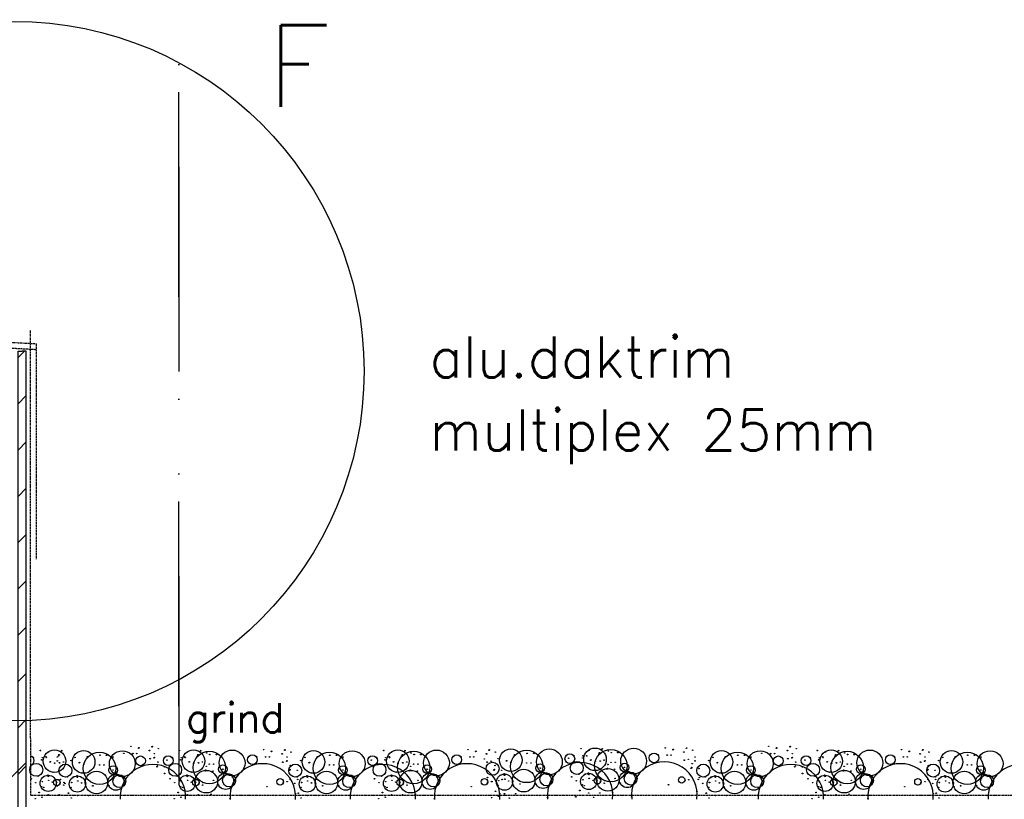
# Model space of a CAD drawing. Extents: x 0 to 297174, y -27731 to 163980.
# Tile 141 of 152: x 179528 to 180731, y 155940 to 156893. Entities that reach past the tile are written whole.
import ezdxf

# ---------------------------------------------------------------- set-up
doc = ezdxf.new("R2010")
doc.units = 0
doc.header["$LTSCALE"] = 5
doc.header["$MEASUREMENT"] = 0
for name, pattern in [('DASHDOT', [1, 0.5, -0.25, 0, -0.25]), ('DD1', [2.66667, 1.66667, -0.5, 0, -0.5]), ('HIDDEN', [0.375, 0.25, -0.125])]:
    doc.linetypes.add(name, pattern=pattern)
doc.layers.get('0').update_dxf_attribs({"linetype": 'CONTINUOUS'})
for name, color, linetype in [('_DETAILNUMMERS', 4, 'CONTINUOUS'), ('_DETAILNUMMERSTEKST', 4, 'CONTINUOUS'), ('A--01A1_ACEER', 1, 'CONTINUOUS'), ('A--A42--_F-23-', 9, 'CONTINUOUS'), ('A--L27DC4_DAKEN', 4, 'HIDDEN'), ('A--L42--', 7, 'CONTINUOUS'), ('A--L42--_F-23-', 7, 'CONTINUOUS'), ('A--T01A-18_TEKST', 1, 'CONTINUOUS'), ('A--T01A-25_TEKST', 2, 'CONTINUOUS'), ('STRAMIEN', 8, 'DD1')]:
    doc.layers.add(name, color=color, linetype=linetype)
doc.styles.add('HIEMSTRA', font='romans.shx')

# ---------------------------------------------------------------- blocks, each defined once
blk = doc.blocks.new('*U1563')
at = {"layer": 'A--A42--_F-23-', "linetype": 'Continuous'}
h = blk.add_hatch(dxfattribs=at)
h.set_pattern_fill('ALFALINE', color=256, scale=40, style=0)
h.set_pattern_definition([(45, (-179531.31, -154777.153), (-28.284271, 28.284271), [])])
h.paths.add_polyline_path([(0, 0), (-5, 0), (-5, 1710.5), (0, 1710.5), (5, 1710.5), (5, 0)])
at = {"layer": 'A--L42--_F-23-', "color": 2, "linetype": 'Continuous'}
for points in [[(0, 0), (-5, 0), (-5, 1710.5), (0, 1710.5)], [(0, 0), (5, 0), (5, 1710.5), (0, 1710.5)]]:
    blk.add_lwpolyline(points, dxfattribs=at)

msp = doc.modelspace()

# ---------------------------------------------------------------- linework, layer by layer
for centre, radius in [((179664.2, 156004.9), 0.331), ((179690, 156004.3), 0.331), ((179690.3, 156004.8), 0.331), ((180443.3, 156004.9), 0.331), ((180469.2, 156004.3), 0.331), ((180469.5, 156004.8), 0.331), ((179553.6, 155999.8), 0.331), ((179570.7, 155986.7), 13.8), ((179560.2, 155992.2), 0.331), ((179563, 155997.5), 0.331), ((179563.3, 155998), 0.331), ((179574.1, 155991.9), 0.331), ((179575.5, 155993.1), 0.331), ((179576.2, 155994.7), 0.331), ((179576.5, 155994.5), 0.331), ((179579.4, 155999.2), 0.331), ((179579.7, 155999.7), 0.331), ((179606.4, 155985.8), 13.8), ((179625.8, 155978), 19.8), ((179611.1, 155992.2), 0.331), ((179626.3, 155994), 0.331), ((179626.4, 155994), 0.331), ((179634.3, 155994), 0.331), ((179634.5, 155994), 0.331), ((179634.6, 155994), 0.331), ((179653.6, 155983.7), 15.8), ((179642.4, 155991.7), 0.331), ((179655.5, 155996.3), 0.331), ((179666.5, 155996.1), 0.331), ((179675.9, 155987.2), 5.94), ((179671.2, 155996.1), 0.331), ((179673.6, 156002.6), 0.331), ((179673.9, 156003.1), 0.331), ((179686.8, 155999.8), 0.331), ((179687.1, 155999.6), 0.331), ((179692.9, 155996), 0.331), ((179697.6, 156002), 0.331), ((179709.7, 155987.5), 5.94), ((179723.3, 155999.8), 0.331), ((179740.5, 155986.7), 13.8), ((179729.9, 155992.2), 0.331), ((179732.7, 155997.5), 0.331), ((179733, 155998), 0.331), ((179759.9, 155979), 19.8), ((179745.2, 155993.1), 0.331), ((179746, 155994.7), 0.331), ((179746.2, 155994.5), 0.331), ((179749.2, 155999.2), 0.331), ((179749.5, 155999.7), 0.331), ((179756.8, 155996.9), 0.331), ((179760.3, 155994.9), 0.331), ((179760.5, 155994.9), 0.331), ((179768.4, 155995), 0.331), ((179768.5, 155994.9), 0.331), ((179768.7, 155994.9), 0.331), ((179787.7, 155984.6), 15.8), ((179812.6, 155988.5), 5.94), ((179817.6, 155992.1), 0.331), ((179826.2, 156000.8), 0.331), ((179828.6, 155992), 0.331), ((179833.3, 155992), 0.331), ((179835.6, 155998.4), 0.331), ((179835.9, 155998.9), 0.331), ((179848.8, 155995.7), 0.331), ((179849.1, 155995.5), 0.331), ((179852.1, 156000.2), 0.331), ((179852.4, 156000.7), 0.331), ((179854.9, 155991.9), 0.331), ((179859.7, 155997.8), 0.331), ((179887.2, 155985.8), 13.8), ((179906.6, 155978), 19.8), ((179891.9, 155992.2), 0.331), ((179907.1, 155994), 0.331), ((179907.2, 155994), 0.331), ((179915.1, 155994), 0.331), ((179915.3, 155994), 0.331), ((179915.4, 155994), 0.331), ((179934.4, 155983.7), 15.8), ((179923.2, 155991.7), 0.331), ((179959.3, 155987.5), 5.94), ((179973, 155999.8), 0.331), ((179990.1, 155986.7), 13.8), ((179979.6, 155992.2), 0.331), ((179982.4, 155997.5), 0.331), ((179982.7, 155998), 0.331), ((180009.5, 155979), 19.8), ((179994.8, 155993.1), 0.331), ((179995.6, 155994.7), 0.331), ((179995.9, 155994.5), 0.331), ((179998.8, 155999.2), 0.331), ((179999.1, 155999.7), 0.331), ((180006.4, 155996.9), 0.331), ((180010, 155994.9), 0.331), ((180010.1, 155994.9), 0.331), ((180018, 155995), 0.331), ((180018.2, 155994.9), 0.331), ((180018.3, 155994.9), 0.331), ((180037.3, 155984.6), 15.8), ((180062.2, 155988.5), 5.94), ((180067.2, 155992.1), 0.331), ((180075.9, 156000.8), 0.331), ((180078.2, 155992), 0.331), ((180082.9, 155992), 0.331), ((180085.3, 155998.4), 0.331), ((180085.6, 155998.9), 0.331), ((180098.5, 155995.7), 0.331), ((180098.8, 155995.5), 0.331), ((180101.7, 156000.2), 0.331), ((180102, 156000.7), 0.331), ((180109.3, 155997.8), 0.331), ((180128.1, 155988), 13.8), ((180147.5, 155980.3), 19.8), ((180132.9, 155994.5), 0.331), ((180148, 155996.3), 0.331), ((180148.1, 155996.2), 0.331), ((180156, 155996.3), 0.331), ((180156.2, 155996.3), 0.331), ((180156.4, 155996.2), 0.331), ((180175.3, 155985.9), 15.8), ((180200.3, 155989.8), 5.94), ((180205.2, 155993.4), 0.331), ((180213.9, 156002.1), 0.331), ((180216.3, 155993.3), 0.331), ((180231, 155989), 13.8), ((180221, 155993.3), 0.331), ((180223.3, 155999.7), 0.331), ((180223.6, 156000.2), 0.331), ((180250.4, 155981.2), 19.8), ((180235.8, 155995.4), 0.331), ((180236.5, 155997), 0.331), ((180236.8, 155996.8), 0.331), ((180239.7, 156001.5), 0.331), ((180240, 156002), 0.331), ((180247.4, 155999.2), 0.331), ((180250.9, 155997.2), 0.331), ((180251, 155997.2), 0.331), ((180258.9, 155997.3), 0.331), ((180259.1, 155997.2), 0.331), ((180259.3, 155997.2), 0.331), ((180278.2, 155986.9), 15.8), ((180303.2, 155990.8), 5.94), ((180308.1, 155994.4), 0.331), ((180316.8, 156003), 0.331), ((180319.2, 155994.2), 0.331), ((180323.9, 155994.2), 0.331), ((180326.2, 156000.7), 0.331), ((180326.5, 156001.2), 0.331), ((180339.4, 155997.9), 0.331), ((180339.7, 155997.8), 0.331), ((180342.6, 156002.5), 0.331), ((180342.9, 156002.9), 0.331), ((180350.3, 156000.1), 0.331), ((180353.3, 155991.9), 0.331), ((180385.6, 155985.8), 13.8), ((180405, 155978), 19.8), ((180390.3, 155992.2), 0.331), ((180405.4, 155994), 0.331), ((180405.6, 155994), 0.331), ((180413.5, 155994), 0.331), ((180413.6, 155994), 0.331), ((180413.8, 155994), 0.331), ((180432.8, 155983.7), 15.8), ((180421.6, 155991.7), 0.331), ((180434.7, 155996.3), 0.331), ((180445.7, 155996.1), 0.331), ((180455, 155987.2), 5.94), ((180450.4, 155996.1), 0.331), ((180452.7, 156002.6), 0.331), ((180453, 156003.1), 0.331), ((180465.9, 155999.8), 0.331), ((180466.2, 155999.6), 0.331), ((180472, 155996), 0.331), ((180476.8, 156002), 0.331), ((180488.9, 155987.5), 5.94), ((180502.5, 155999.8), 0.331), ((180519.6, 155986.7), 13.8), ((180509.1, 155992.2), 0.331), ((180511.9, 155997.5), 0.331), ((180512.2, 155998), 0.331), ((180539, 155979), 19.8), ((180524.4, 155993.1), 0.331), ((180525.1, 155994.7), 0.331), ((180525.4, 155994.5), 0.331), ((180528.3, 155999.2), 0.331), ((180528.6, 155999.7), 0.331), ((180536, 155996.9), 0.331), ((180539.5, 155994.9), 0.331), ((180539.6, 155994.9), 0.331), ((180547.5, 155995), 0.331), ((180547.7, 155994.9), 0.331), ((180547.9, 155994.9), 0.331), ((180566.8, 155984.6), 15.8), ((180591.8, 155988.5), 5.94), ((180596.7, 155992.1), 0.331), ((180605.4, 156000.8), 0.331), ((180607.8, 155992), 0.331), ((180612.5, 155992), 0.331), ((180614.8, 155998.4), 0.331), ((180615.1, 155998.9), 0.331), ((180628, 155995.7), 0.331), ((180628.3, 155995.5), 0.331), ((180631.2, 156000.2), 0.331), ((180631.5, 156000.7), 0.331), ((180634.1, 155991.9), 0.331), ((180638.9, 155997.8), 0.331), ((180666.4, 155985.8), 13.8), ((180685.8, 155978), 19.8), ((180671.1, 155992.2), 0.331), ((180686.2, 155994), 0.331), ((180686.4, 155994), 0.331), ((180694.3, 155994), 0.331), ((180694.4, 155994), 0.331), ((180694.6, 155994), 0.331), ((180713.6, 155983.7), 15.8), ((180702.4, 155991.7), 0.331), ((179548.5, 155976.2), 7.92), ((179544.9, 155991.2), 0.331), ((179555.2, 155988.4), 0.331), ((179555.2, 155988.4), 0.331), ((179556, 155991), 0.331), ((179560.7, 155991), 0.331), ((179565.5, 155985.8), 0.331), ((179565.8, 155986), 0.331), ((179571, 155984.3), 0.331), ((179574.1, 155987.2), 0.331), ((179584.1, 155975.2), 7.92), ((179576.8, 155984.8), 0.331), ((179577.1, 155984.6), 0.331), ((179581.8, 155985.7), 0.331), ((179590.9, 155987.5), 0.331), ((179590.9, 155987.5), 0.331), ((179595.9, 155991.3), 0.331), ((179601.1, 155984.8), 0.331), ((179601.5, 155985.1), 0.331), ((179606.7, 155983.3), 0.331), ((179625.8, 155982.2), 0.331), ((179631.1, 155982.2), 0.331), ((179642.3, 155975.9), 5.32), ((179687.4, 155989.9), 0.331), ((179687.7, 155989.7), 0.331), ((179692.4, 155990.8), 0.331), ((179692.9, 155991.3), 0.331), ((179695.9, 155979.9), 0.331), ((179696.5, 155980.9), 0.331), ((179697.1, 155985.6), 0.331), ((179705.3, 155979.7), 0.331), ((179708.2, 155988.1), 0.331), ((179718.2, 155976.2), 7.92), ((179714.7, 155991.2), 0.331), ((179724.9, 155988.4), 0.331), ((179724.9, 155988.4), 0.331), ((179725.7, 155991), 0.331), ((179730.4, 155991), 0.331), ((179735.2, 155985.8), 0.331), ((179735.5, 155986), 0.331), ((179740.7, 155984.3), 0.331), ((179746.5, 155984.8), 0.331), ((179746.8, 155984.6), 0.331), ((179751.5, 155985.7), 0.331), ((179756.2, 155980.5), 0.331), ((179759.9, 155983.2), 0.331), ((179765.2, 155983.2), 0.331), ((179776.4, 155976.9), 5.32), ((179849.4, 155985.7), 0.331), ((179849.7, 155985.5), 0.331), ((179854.4, 155986.7), 0.331), ((179854.9, 155987.2), 0.331), ((179864.9, 155975.2), 7.92), ((179859.1, 155981.4), 0.331), ((179871.7, 155987.5), 0.331), ((179871.7, 155987.5), 0.331), ((179876.7, 155991.3), 0.331), ((179881.9, 155984.8), 0.331), ((179882.3, 155985.1), 0.331), ((179887.5, 155983.3), 0.331), ((179906.6, 155982.2), 0.331), ((179911.9, 155982.2), 0.331), ((179923.1, 155975.9), 5.32), ((179957.8, 155988.1), 0.331), ((179967.8, 155976.2), 7.92), ((179964.3, 155991.2), 0.331), ((179974.6, 155988.4), 0.331), ((179974.6, 155988.4), 0.331), ((179975.3, 155991), 0.331), ((179980, 155991), 0.331), ((179984.8, 155985.8), 0.331), ((179985.2, 155986), 0.331), ((179990.4, 155984.3), 0.331), ((179996.2, 155984.8), 0.331), ((179996.5, 155984.6), 0.331), ((180001.2, 155985.7), 0.331), ((180005.9, 155980.5), 0.331), ((180009.5, 155983.2), 0.331), ((180014.8, 155983.2), 0.331), ((180026, 155976.9), 5.32), ((180095.9, 155989.4), 0.331), ((180105.9, 155977.5), 7.92), ((180099.1, 155985.7), 0.331), ((180099.4, 155985.5), 0.331), ((180104.1, 155986.7), 0.331), ((180108.8, 155981.4), 0.331), ((180112.6, 155989.8), 0.331), ((180112.6, 155989.8), 0.331), ((180122.9, 155987.1), 0.331), ((180123.2, 155987.3), 0.331), ((180128.4, 155985.6), 0.331), ((180147.6, 155984.5), 0.331), ((180152.8, 155984.5), 0.331), ((180164.1, 155978.2), 5.32), ((180198.8, 155990.4), 0.331), ((180208.8, 155978.5), 7.92), ((180215.5, 155990.7), 0.331), ((180215.5, 155990.7), 0.331), ((180225.8, 155988), 0.331), ((180226.1, 155988.3), 0.331), ((180231.3, 155986.6), 0.331), ((180237.1, 155987), 0.331), ((180237.4, 155986.8), 0.331), ((180242.1, 155988), 0.331), ((180246.8, 155982.7), 0.331), ((180250.5, 155985.4), 0.331), ((180255.7, 155985.4), 0.331), ((180267, 155979.1), 5.32), ((180340, 155988), 0.331), ((180340.3, 155987.8), 0.331), ((180345, 155989), 0.331), ((180349.7, 155983.7), 0.331), ((180353.3, 155987.2), 0.331), ((180363.3, 155975.2), 7.92), ((180370, 155987.5), 0.331), ((180370, 155987.5), 0.331), ((180375, 155991.3), 0.331), ((180380.3, 155984.8), 0.331), ((180380.6, 155985.1), 0.331), ((180385.8, 155983.3), 0.331), ((180405, 155982.2), 0.331), ((180410.3, 155982.2), 0.331), ((180421.5, 155975.9), 5.32), ((180466.5, 155989.9), 0.331), ((180466.8, 155989.7), 0.331), ((180471.5, 155990.8), 0.331), ((180472, 155991.3), 0.331), ((180475, 155979.9), 0.331), ((180475.6, 155980.9), 0.331), ((180476.2, 155985.6), 0.331), ((180484.4, 155979.7), 0.331), ((180487.4, 155988.1), 0.331), ((180497.4, 155976.2), 7.92), ((180493.8, 155991.2), 0.331), ((180504.1, 155988.4), 0.331), ((180504.1, 155988.4), 0.331), ((180504.9, 155991), 0.331), ((180509.6, 155991), 0.331), ((180514.4, 155985.8), 0.331), ((180514.7, 155986), 0.331), ((180519.9, 155984.3), 0.331), ((180525.7, 155984.8), 0.331), ((180526, 155984.6), 0.331), ((180530.7, 155985.7), 0.331), ((180535.4, 155980.5), 0.331), ((180539.1, 155983.2), 0.331), ((180544.3, 155983.2), 0.331), ((180555.6, 155976.9), 5.32), ((180628.6, 155985.7), 0.331), ((180628.9, 155985.5), 0.331), ((180633.6, 155986.7), 0.331), ((180634.1, 155987.2), 0.331), ((180644.1, 155975.2), 7.92), ((180638.3, 155981.4), 0.331), ((180650.8, 155987.5), 0.331), ((180650.8, 155987.5), 0.331), ((180655.8, 155991.3), 0.331), ((180661.1, 155984.8), 0.331), ((180661.4, 155985.1), 0.331), ((180666.6, 155983.3), 0.331), ((180685.8, 155982.2), 0.331), ((180691.1, 155982.2), 0.331), ((180702.3, 155975.9), 5.32), ((179550.8, 155968.5), 0.331), ((179550.9, 155968.5), 0.331), ((179563.1, 155959.7), 9.89), ((179558, 155968.3), 0.331), ((179562.7, 155969.9), 0.331), ((179563.1, 155968.1), 0.331), ((179568.9, 155973.3), 0.331), ((179568.9, 155973.3), 0.331), ((179586.5, 155967.5), 0.331), ((179586.6, 155967.6), 0.331), ((179598.8, 155958.8), 9.89), ((179598.4, 155969), 0.331), ((179604.6, 155972.4), 0.331), ((179604.6, 155972.4), 0.331), ((179622.2, 155960.8), 13.8), ((179645.8, 155961.1), 9.89), ((179642.3, 155975.9), 0.331), ((179642.3, 155975.9), 0.331), ((179650, 155962.3), 7.91), ((179645, 155973.3), 0.331), ((179645, 155973.3), 0.331), ((179645, 155973.3), 0.331), ((179645, 155973.3), 0.331), ((179705.2, 155971.7), 0.331), ((179705.3, 155971.7), 0.331), ((179720.5, 155968.5), 0.331), ((179720.7, 155968.5), 0.331), ((179732.8, 155959.7), 9.89), ((179727.8, 155968.3), 0.331), ((179732.5, 155969.9), 0.331), ((179732.9, 155968.1), 0.331), ((179738.6, 155973.3), 0.331), ((179738.6, 155973.3), 0.331), ((179756.2, 155961.7), 13.8), ((179755, 155974.8), 0.331), ((179755.6, 155975.8), 0.331), ((179764.4, 155974.6), 0.331), ((179779.9, 155962.1), 9.89), ((179776.4, 155976.9), 0.331), ((179776.4, 155976.9), 0.331), ((179784.1, 155963.2), 7.91), ((179779, 155974.3), 0.331), ((179779, 155974.3), 0.331), ((179779, 155974.3), 0.331), ((179779, 155974.3), 0.331), ((179857.9, 155975.8), 0.331), ((179858.5, 155976.7), 0.331), ((179867.3, 155967.5), 0.331), ((179867.3, 155975.5), 0.331), ((179867.4, 155967.6), 0.331), ((179879.6, 155958.8), 9.89), ((179879.2, 155969), 0.331), ((179885.4, 155972.4), 0.331), ((179885.4, 155972.4), 0.331), ((179903, 155960.8), 13.8), ((179926.6, 155961.1), 9.89), ((179923.1, 155975.9), 0.331), ((179923.1, 155975.9), 0.331), ((179930.8, 155962.3), 7.91), ((179925.8, 155973.3), 0.331), ((179925.8, 155973.3), 0.331), ((179925.8, 155973.3), 0.331), ((179925.8, 155973.3), 0.331), ((179970.2, 155968.5), 0.331), ((179970.3, 155968.5), 0.331), ((179982.5, 155959.7), 9.89), ((179977.4, 155968.3), 0.331), ((179982.1, 155969.9), 0.331), ((179982.5, 155968.1), 0.331), ((179988.3, 155973.3), 0.331), ((179988.3, 155973.3), 0.331), ((180005.9, 155961.7), 13.8), ((180004.7, 155974.8), 0.331), ((180005.3, 155975.8), 0.331), ((180014.1, 155974.6), 0.331), ((180029.5, 155962.1), 9.89), ((180026, 155976.9), 0.331), ((180026, 155976.9), 0.331), ((180033.7, 155963.2), 7.91), ((180028.7, 155974.3), 0.331), ((180028.7, 155974.3), 0.331), ((180028.7, 155974.3), 0.331), ((180028.7, 155974.3), 0.331), ((180107.6, 155975.8), 0.331), ((180108.2, 155976.7), 0.331), ((180108.2, 155969.8), 0.331), ((180108.3, 155969.8), 0.331), ((180120.5, 155961.1), 9.89), ((180115.4, 155969.6), 0.331), ((180117, 155975.5), 0.331), ((180120.1, 155971.3), 0.331), ((180120.5, 155969.5), 0.331), ((180126.3, 155974.6), 0.331), ((180126.3, 155974.6), 0.331), ((180143.9, 155963), 13.8), ((180167.6, 155963.4), 9.89), ((180164.1, 155978.2), 0.331), ((180164.1, 155978.2), 0.331), ((180171.7, 155964.5), 7.91), ((180164.4, 155967.9), 0.331), ((180164.4, 155967.9), 0.331), ((180164.4, 155967.9), 0.331), ((180164.4, 155967.9), 0.331), ((180166.7, 155975.6), 0.331), ((180166.7, 155975.6), 0.331), ((180166.7, 155975.6), 0.331), ((180166.7, 155975.6), 0.331), ((180176.2, 155968.6), 0.331), ((180202.6, 155967.6), 0.331), ((180211.1, 155970.8), 0.331), ((180211.2, 155970.8), 0.331), ((180223.4, 155962), 9.89), ((180218.3, 155970.5), 0.331), ((180223, 155972.2), 0.331), ((180223.4, 155970.4), 0.331), ((180229.2, 155975.6), 0.331), ((180229.2, 155975.6), 0.331), ((180246.8, 155964), 13.8), ((180245.6, 155977.1), 0.331), ((180246.2, 155978), 0.331), ((180255, 155976.9), 0.331), ((180270.5, 155964.3), 9.89), ((180267, 155979.1), 0.331), ((180267, 155979.1), 0.331), ((180274.6, 155965.5), 7.91), ((180267.3, 155968.9), 0.331), ((180267.3, 155968.9), 0.331), ((180267.3, 155968.9), 0.331), ((180267.3, 155968.9), 0.331), ((180269.6, 155976.6), 0.331), ((180269.6, 155976.6), 0.331), ((180269.6, 155976.6), 0.331), ((180269.6, 155976.6), 0.331), ((180279.1, 155969.5), 0.331), ((180336.9, 155963.8), 3.96), ((180348.5, 155978), 0.331), ((180349.1, 155979), 0.331), ((180357.9, 155977.8), 0.331), ((180365.6, 155967.5), 0.331), ((180365.8, 155967.6), 0.331), ((180377.9, 155958.8), 9.89), ((180377.6, 155969), 0.331), ((180383.7, 155972.4), 0.331), ((180383.7, 155972.4), 0.331), ((180401.3, 155960.8), 13.8), ((180425, 155961.1), 9.89), ((180421.5, 155975.9), 0.331), ((180421.5, 155975.9), 0.331), ((180429.2, 155962.3), 7.91), ((180424.1, 155973.3), 0.331), ((180424.1, 155973.3), 0.331), ((180424.1, 155973.3), 0.331), ((180424.1, 155973.3), 0.331), ((180484.4, 155971.7), 0.331), ((180484.5, 155971.7), 0.331), ((180499.7, 155968.5), 0.331), ((180499.8, 155968.5), 0.331), ((180512, 155959.7), 9.89), ((180506.9, 155968.3), 0.331), ((180511.6, 155969.9), 0.331), ((180512, 155968.1), 0.331), ((180517.8, 155973.3), 0.331), ((180517.8, 155973.3), 0.331), ((180535.4, 155961.7), 13.8), ((180534.2, 155974.8), 0.331), ((180534.8, 155975.8), 0.331), ((180543.6, 155974.6), 0.331), ((180559.1, 155962.1), 9.89), ((180555.6, 155976.9), 0.331), ((180555.6, 155976.9), 0.331), ((180563.2, 155963.2), 7.91), ((180558.2, 155974.3), 0.331), ((180558.2, 155974.3), 0.331), ((180558.2, 155974.3), 0.331), ((180558.2, 155974.3), 0.331), ((180637.1, 155975.8), 0.331), ((180637.7, 155976.7), 0.331), ((180646.4, 155967.5), 0.331), ((180646.5, 155975.5), 0.331), ((180646.6, 155967.6), 0.331), ((180658.7, 155958.8), 9.89), ((180658.4, 155969), 0.331), ((180664.5, 155972.4), 0.331), ((180664.5, 155972.4), 0.331), ((180682.1, 155960.8), 13.8), ((180705.8, 155961.1), 9.89), ((180702.3, 155975.9), 0.331), ((180702.3, 155975.9), 0.331), ((180710, 155962.3), 7.91), ((180704.9, 155973.3), 0.331), ((180704.9, 155973.3), 0.331), ((180704.9, 155973.3), 0.331), ((180704.9, 155973.3), 0.331), ((179542.3, 155965.3), 0.331), ((179547.9, 155960.5), 0.331), ((179555.2, 155955.6), 0.331), ((179556.1, 155961.7), 0.331), ((179563.6, 155963.4), 0.331), ((179568.2, 155961.2), 0.331), ((179573.7, 155960.6), 3.96), ((179571.8, 155964.6), 0.331), ((179573.3, 155961), 0.331), ((179573.7, 155956.3), 0.331), ((179577.6, 155960.1), 0.331), ((179578, 155964.4), 0.331), ((179582, 155957.5), 0.331), ((179582.4, 155960.7), 0.331), ((179583.5, 155959.6), 0.331), ((179591.7, 155960.7), 0.331), ((179593.7, 155967.3), 0.331), ((179598.8, 155967.2), 0.331), ((179599.3, 155962.5), 0.331), ((179603.9, 155960.2), 0.331), ((179607.5, 155963.7), 0.331), ((179609, 155960.1), 0.331), ((179609.4, 155955.4), 0.331), ((179617.6, 155956.6), 0.331), ((179637.2, 155956.6), 0.331), ((179642.7, 155965.7), 0.331), ((179642.7, 155965.7), 0.331), ((179642.7, 155965.7), 0.331), ((179642.7, 155965.7), 0.331), ((179654.5, 155966.3), 0.331), ((179712, 155965.3), 0.331), ((179717.6, 155960.5), 0.331), ((179724.9, 155955.6), 0.331), ((179725.8, 155961.7), 0.331), ((179733.3, 155963.4), 0.331), ((179737.9, 155961.2), 0.331), ((179743.5, 155960.6), 3.96), ((179741.5, 155964.6), 0.331), ((179743, 155961), 0.331), ((179743.5, 155956.3), 0.331), ((179747.3, 155960.1), 0.331), ((179751.7, 155957.5), 0.331), ((179752.1, 155960.7), 0.331), ((179765, 155963.4), 0.331), ((179771.3, 155957.6), 0.331), ((179776.8, 155966.6), 0.331), ((179776.8, 155966.6), 0.331), ((179776.8, 155966.6), 0.331), ((179776.8, 155966.6), 0.331), ((179788.5, 155967.2), 0.331), ((179830.2, 155955.6), 0.331), ((179846.4, 155961.6), 3.96), ((179850.2, 155961), 0.331), ((179855, 155961.7), 0.331), ((179858.8, 155964.4), 0.331), ((179864.3, 155959.6), 0.331), ((179867.9, 155964.4), 0.331), ((179872.6, 155960.7), 0.331), ((179874.5, 155967.3), 0.331), ((179879.6, 155967.2), 0.331), ((179880.1, 155962.5), 0.331), ((179884.7, 155960.2), 0.331), ((179888.3, 155963.7), 0.331), ((179889.8, 155960.1), 0.331), ((179890.2, 155955.4), 0.331), ((179898.4, 155956.6), 0.331), ((179918, 155956.6), 0.331), ((179923.5, 155965.7), 0.331), ((179923.5, 155965.7), 0.331), ((179923.5, 155965.7), 0.331), ((179923.5, 155965.7), 0.331), ((179935.3, 155966.3), 0.331), ((179961.7, 155965.3), 0.331), ((179967.2, 155960.5), 0.331), ((179974.6, 155955.6), 0.331), ((179975.4, 155961.7), 0.331), ((179983, 155963.4), 0.331), ((179987.6, 155961.2), 0.331), ((179993.1, 155960.6), 3.96), ((179991.2, 155964.6), 0.331), ((179992.7, 155961), 0.331), ((179993.1, 155956.3), 0.331), ((179997, 155960.1), 0.331), ((180001.3, 155957.5), 0.331), ((180001.7, 155960.7), 0.331), ((180014.7, 155963.4), 0.331), ((180020.9, 155957.6), 0.331), ((180026.4, 155966.6), 0.331), ((180026.4, 155966.6), 0.331), ((180026.4, 155966.6), 0.331), ((180026.4, 155966.6), 0.331), ((180038.2, 155967.2), 0.331), ((180079.9, 155955.6), 0.331), ((180096, 155961.6), 3.96), ((180099.7, 155966.7), 0.331), ((180099.9, 155961), 0.331), ((180104.6, 155961.7), 0.331), ((180105.3, 155961.8), 0.331), ((180112.6, 155956.9), 0.331), ((180113.5, 155963), 0.331), ((180117.6, 155964.4), 0.331), ((180121, 155964.8), 0.331), ((180125.6, 155962.5), 0.331), ((180129.2, 155965.9), 0.331), ((180130.7, 155962.4), 0.331), ((180131.2, 155957.7), 0.331), ((180139.4, 155958.8), 0.331), ((180158.9, 155958.9), 0.331), ((180208.2, 155962.8), 0.331), ((180215.5, 155957.9), 0.331), ((180216.4, 155964), 0.331), ((180217.9, 155956.9), 0.331), ((180223.9, 155965.7), 0.331), ((180228.5, 155963.4), 0.331), ((180234, 155962.9), 3.96), ((180232.1, 155966.9), 0.331), ((180233.6, 155963.3), 0.331), ((180234.1, 155958.6), 0.331), ((180237.9, 155962.4), 0.331), ((180242.3, 155959.8), 0.331), ((180242.7, 155963), 0.331), ((180255.6, 155965.7), 0.331), ((180261.8, 155959.8), 0.331), ((180320.8, 155957.9), 0.331), ((180340.8, 155963.3), 0.331), ((180345.6, 155964), 0.331), ((180357.1, 155964.4), 0.331), ((180358.5, 155966.7), 0.331), ((180362.7, 155959.6), 0.331), ((180370.9, 155960.7), 0.331), ((180372.9, 155967.3), 0.331), ((180378, 155967.2), 0.331), ((180378.4, 155962.5), 0.331), ((180383, 155960.2), 0.331), ((180386.6, 155963.7), 0.331), ((180388.1, 155960.1), 0.331), ((180388.6, 155955.4), 0.331), ((180396.8, 155956.6), 0.331), ((180416.4, 155956.6), 0.331), ((180421.9, 155965.7), 0.331), ((180421.9, 155965.7), 0.331), ((180421.9, 155965.7), 0.331), ((180421.9, 155965.7), 0.331), ((180433.6, 155966.3), 0.331), ((180491.2, 155965.3), 0.331), ((180496.8, 155960.5), 0.331), ((180504.1, 155955.6), 0.331), ((180505, 155961.7), 0.331), ((180512.5, 155963.4), 0.331), ((180517.1, 155961.2), 0.331), ((180522.6, 155960.6), 3.96), ((180520.7, 155964.6), 0.331), ((180522.2, 155961), 0.331), ((180522.7, 155956.3), 0.331), ((180526.5, 155960.1), 0.331), ((180530.9, 155957.5), 0.331), ((180531.3, 155960.7), 0.331), ((180544.2, 155963.4), 0.331), ((180550.4, 155957.6), 0.331), ((180555.9, 155966.6), 0.331), ((180555.9, 155966.6), 0.331), ((180555.9, 155966.6), 0.331), ((180555.9, 155966.6), 0.331), ((180567.7, 155967.2), 0.331), ((180609.4, 155955.6), 0.331), ((180625.5, 155961.6), 3.96), ((180629.4, 155961), 0.331), ((180634.2, 155961.7), 0.331), ((180637.9, 155964.4), 0.331), ((180643.5, 155959.6), 0.331), ((180647.1, 155964.4), 0.331), ((180651.7, 155960.7), 0.331), ((180653.7, 155967.3), 0.331), ((180658.8, 155967.2), 0.331), ((180659.2, 155962.5), 0.331), ((180663.8, 155960.2), 0.331), ((180667.5, 155963.7), 0.331), ((180668.9, 155960.1), 0.331), ((180669.4, 155955.4), 0.331), ((180677.6, 155956.6), 0.331), ((180697.2, 155956.6), 0.331), ((180702.7, 155965.7), 0.331), ((180702.7, 155965.7), 0.331), ((180702.7, 155965.7), 0.331), ((180702.7, 155965.7), 0.331), ((180714.4, 155966.3), 0.331), ((179552, 155948.5), 0.331), ((179552.2, 155948.6), 0.331), ((179557.6, 155954.7), 0.331), ((179563.1, 155945.6), 0.331), ((179576.6, 155945.6), 0.331), ((179587.7, 155947.6), 0.331), ((179587.9, 155947.7), 0.331), ((179590.9, 155954.7), 0.331), ((179598.8, 155944.7), 0.331), ((179612.3, 155944.7), 0.331), ((179721.7, 155948.5), 0.331), ((179721.9, 155948.6), 0.331), ((179727.3, 155954.7), 0.331), ((179732.9, 155945.6), 0.331), ((179746.4, 155945.6), 0.331), ((179762.1, 155946.4), 0.331), ((179762.1, 155946.4), 0.331), ((179762.1, 155946.4), 0.331), ((179762.1, 155946.4), 0.331), ((179865, 155947.3), 0.331), ((179865, 155947.3), 0.331), ((179865, 155947.3), 0.331), ((179865, 155947.3), 0.331), ((179868.5, 155947.6), 0.331), ((179868.7, 155947.7), 0.331), ((179871.7, 155954.7), 0.331), ((179879.6, 155944.7), 0.331), ((179893.1, 155944.7), 0.331), ((179971.4, 155948.5), 0.331), ((179971.6, 155948.6), 0.331), ((179977, 155954.7), 0.331), ((179982.5, 155945.6), 0.331), ((179996, 155945.6), 0.331), ((180011.7, 155946.4), 0.331), ((180011.7, 155946.4), 0.331), ((180011.7, 155946.4), 0.331), ((180011.7, 155946.4), 0.331), ((180109.4, 155949.9), 0.331), ((180109.6, 155950), 0.331), ((180112.9, 155944), 0.331), ((180114.6, 155947.3), 0.331), ((180114.6, 155947.3), 0.331), ((180114.6, 155947.3), 0.331), ((180114.6, 155947.3), 0.331), ((180120.5, 155946.9), 0.331), ((180134, 155946.9), 0.331), ((180212.3, 155950.8), 0.331), ((180212.5, 155950.9), 0.331), ((180215.8, 155944.9), 0.331), ((180223.4, 155947.9), 0.331), ((180236.9, 155947.9), 0.331), ((180252.7, 155948.7), 0.331), ((180252.7, 155948.7), 0.331), ((180252.7, 155948.7), 0.331), ((180252.7, 155948.7), 0.331), ((180355.6, 155949.6), 0.331), ((180355.6, 155949.6), 0.331), ((180355.6, 155949.6), 0.331), ((180355.6, 155949.6), 0.331), ((180366.8, 155947.6), 0.331), ((180367.1, 155947.7), 0.331), ((180370, 155954.7), 0.331), ((180378, 155944.7), 0.331), ((180391.5, 155944.7), 0.331), ((180500.9, 155948.5), 0.331), ((180501.1, 155948.6), 0.331), ((180506.5, 155954.7), 0.331), ((180512, 155945.6), 0.331), ((180525.5, 155945.6), 0.331), ((180541.3, 155946.4), 0.331), ((180541.3, 155946.4), 0.331), ((180541.3, 155946.4), 0.331), ((180541.3, 155946.4), 0.331), ((180644.2, 155947.3), 0.331), ((180644.2, 155947.3), 0.331), ((180644.2, 155947.3), 0.331), ((180644.2, 155947.3), 0.331), ((180647.6, 155947.6), 0.331), ((180647.9, 155947.7), 0.331), ((180650.8, 155954.7), 0.331), ((180658.8, 155944.7), 0.331), ((180672.3, 155944.7), 0.331), ((179547.3, 155940.9), 0.331), ((179555.5, 155942.7), 0.331), ((179591.2, 155941.7), 0.331), ((179717, 155940.9), 0.331), ((179725.2, 155942.7), 0.331), ((179785.3, 155940.8), 0.331), ((179872, 155941.7), 0.331), ((179966.7, 155940.9), 0.331), ((179974.9, 155942.7), 0.331), ((180034.9, 155940.8), 0.331), ((180104.7, 155942.2), 0.331), ((180126.4, 155941.6), 0.331), ((180173, 155942.1), 0.331), ((180207.6, 155943.2), 0.331), ((180229.3, 155942.6), 0.331), ((180275.9, 155943.1), 0.331), ((180370.3, 155941.7), 0.331), ((180496.2, 155940.9), 0.331), ((180504.4, 155942.7), 0.331), ((180564.5, 155940.8), 0.331), ((180651.1, 155941.7), 0.331)]:
    msp.add_circle(centre, radius)
for centre, radius, start, end in [((179540, 155987.5), 5.94, 282.8352, 77.2136), ((179691.1, 155942.8), 40, 356.2296, 183.7704), ((179825.2, 155943.7), 40, 354.8736, 185.1264), ((179971.9, 155942.8), 40, 356.2296, 183.7704), ((180074.8, 155943.7), 40, 354.8736, 185.1264), ((180212.8, 155945.1), 40, 352.9574, 187.0426), ((180315.7, 155946), 40, 351.5931, 188.4069), ((180470.3, 155942.8), 40, 356.2296, 183.7704), ((180604.3, 155943.7), 40, 354.8736, 185.1264), ((180751.1, 155942.8), 40, 356.2296, 183.7704)]:
    msp.add_arc(centre, radius, start, end)
at = {"layer": '_DETAILNUMMERS'}
msp.add_circle((179521.6, 156463.3), 427.3, dxfattribs=at)
at = {"layer": 'A--01A1_ACEER', "color": 2}
msp.add_lwpolyline([(179117.3, 155815.4), (179451.6, 155815.4), (179536.3, 155900.1), (179536.3, 155985), (179426.7, 155875.4), (179117.3, 155875.4)], close=True, dxfattribs=at)
at = {"layer": 'A--L27DC4_DAKEN'}
for p, q in [((179257.3, 156513), (179548.6, 156496.9)), ((179260.5, 156505.8), (179548.2, 156489.9)), ((179548.6, 156496.9), (179548.2, 156233.8))]:
    msp.add_line(p, q, dxfattribs=at)
msp.add_lwpolyline([(179541.1, 156513.2), (179541.3, 155945.2), (188347.6, 155945.2)], dxfattribs=at)
at = {"layer": 'STRAMIEN', "linetype": 'DASHDOT', "ltscale": 100}
for p, q in [((179722.6, 155553.9), (179722.6, 163980.1)), ((179722.6, 163214.3), (179722.6, 143071.5))]:
    msp.add_line(p, q, dxfattribs=at)

# ---------------------------------------------------------------- block references
at = {"layer": 'A--L42--'}
msp.add_blockref('*U1563', (179531.3, 154777.2), dxfattribs=at)

# ---------------------------------------------------------------- texts
at = {"layer": '_DETAILNUMMERSTEKST', "style": 'HIEMSTRA'}
msp.add_text('F', height=100, dxfattribs=at).set_placement((179830, 156786.2))
at = {"layer": 'A--T01A-18_TEKST', "style": 'HIEMSTRA'}
msp.add_text('grind', height=36, dxfattribs=at).set_placement((179731.4, 156021.8))
at = {"layer": 'A--T01A-25_TEKST', "style": 'HIEMSTRA'}
for s, p in [('alu.daktrim', (180028.8, 156455.6)), ('multiplex 25mm', (180028.8, 156366.4))]:
    msp.add_text(s, height=50, dxfattribs=at).set_placement(p)

doc.saveas('drawing.dxf')
